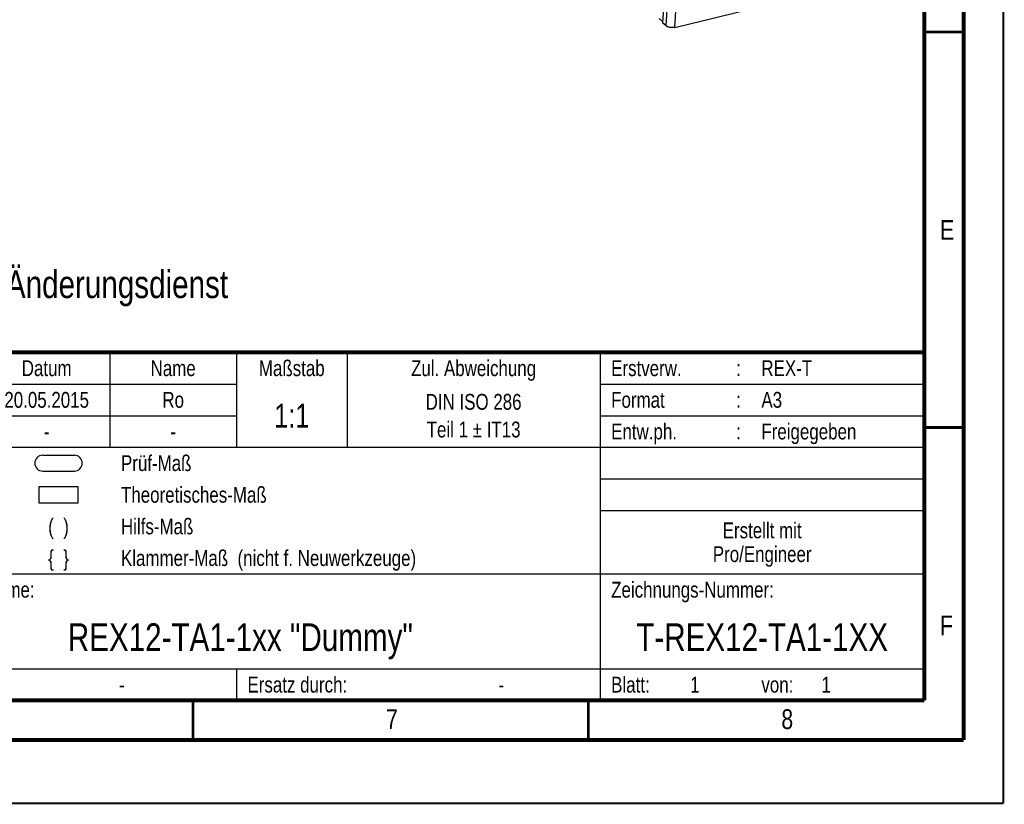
# Model space of a CAD drawing. Header units: millimetres. Extents: x 0 to 420, y 0 to 297.
# Tile 15 of 36: x 296 to 420, y 0 to 99. Entities that reach past the tile are written whole.
import ezdxf

# ---------------------------------------------------------------- set-up
doc = ezdxf.new("R2010")
doc.units = ezdxf.units.MM
doc.header["$LTSCALE"] = 23.1
doc.layers.get('0').update_dxf_attribs({"linetype": 'CONTINUOUS'})
for name, color, linetype in [('_NOTIZEN', 7, 'CONTINUOUS'), ('T-REX12-TA1-1XX_DXF_FORMAT', 7, 'CONTINUOUS'), ('T-REX12-TA1-1XX_DXF_TEXT', 7, 'CONTINUOUS'), ('T-REX12-TA1-DXF_CONTINUOUS_LINE', 7, 'CONTINUOUS')]:
    doc.layers.add(name, color=color, linetype=linetype)
doc.styles.get("Standard").update_dxf_attribs({"font": 'txt', "width": 0.8})

# ---------------------------------------------------------------- blocks, each defined once
blk = doc.blocks.new('PRUEF_BEMASSUNG_BL1', base_point=(300.5, 43))
at = {"layer": 'T-REX12-TA1-DXF_CONTINUOUS_LINE', "color": 7, "linetype": 'Continuous'}
for p, q in [((298.5, 44), (302.5, 44)), ((298.5, 42), (302.5, 42))]:
    blk.add_line(p, q, dxfattribs=at)
for centre, start, end in [((298.5, 43), 90, 270), ((302.5, 43), 270, 90)]:
    blk.add_arc(centre, 1, start, end, dxfattribs=at)
blk = doc.blocks.new('THEORETISCHE_BEMASSUNG_BL2', base_point=(300.5, 39))
at = {"layer": 'T-REX12-TA1-DXF_CONTINUOUS_LINE', "color": 7, "linetype": 'Continuous'}
for p, q in [((298, 40), (298, 38)), ((303, 40), (298, 40)), ((303, 38), (303, 40)), ((298, 38), (303, 38))]:
    blk.add_line(p, q, dxfattribs=at)
blk = doc.blocks.new('*T9')
at = {"color": 2, "linetype": 'Continuous'}
for p, q in [((0, 0), (185, 0)), ((0, 0), (0, -44)), ((11, 0), (11, -8)), ((21, 0), (21, -8)), ((37, 0), (37, -8)), ((53, 0), (53, -44)), ((66, 0), (66, -12)), ((82, 0), (82, -12)), ((98, 0), (98, -12)), ((112, 0), (112, -12)), ((144, 0), (144, -44)), ((185, 0), (185, -44)), ((0, -4), (98, -4)), ((144, -4), (185, -4)), ((0, -8), (98, -8)), ((144, -8), (185, -8)), ((53, -12), (185, -12)), ((69, -12), (69, -28)), ((144, -16), (185, -16)), ((144, -20), (185, -20)), ((0, -28), (185, -28)), ((53, -40), (185, -40)), ((98, -40), (98, -44)), ((0, -44), (185, -44))]:
    blk.add_line(p, q, dxfattribs=at)
at = {"layer": '_NOTIZEN', "color": 5, "linetype": 'Continuous'}
for s, insert, char_height, width, attachment_point, line_spacing_factor in [('k01', (5.5, -1), 2, 8.2857, 2, 0.9), ('22.04.2016', (29, -1), 2, 28.8571, 2, 0.9), ('Ro', (45, -1), 2, 6, 2, 0.9), ('Datum', (74, -1), 2, 15.3333, 2, 0.9), ('Name', (90, -1), 2, 12.5714, 2, 0.9), ('Maßstab', (105, -1), 2, 20.5714, 2, 0.9), ('Zul. Abweichung', (128, -1), 2, 42.6667, 2, 0.9), ('Erstverw.', (145.4, -1), 2, 25.1429, 1, 0.9), ('REX-T', (164.4, -1), 2, 15.7143, 1, 0.9), ('-', (16, -1), 2, 2.8571, 2, 0.9), (':', (161.5, -1), 2, 1.4286, 2, 0.9), ('Z-Index', (5.5, -5), 2, 20, 2, 0.9), ('ÄM-Nr.', (16, -5), 2, 17.7143, 2, 0.9), ('Ersteller', (54.4, -5), 2, 22.8571, 1, 0.9), ('20.05.2015', (74, -5), 2, 28.2857, 2, 0.9), ('A3', (164.4, -5), 2, 6.2857, 1, 0.9), ('Datum', (29, -5), 2, 15.3333, 2, 0.9), ('Name', (45, -5), 2, 12.5714, 2, 0.9), ('Ro', (90, -5), 2, 6, 2, 0.9), ('DIN ISO 286\\PTeil 1 \\Fgdt;{\\Fgdt;`}\\Ftxt; IT13', (128, -5.25), 2, 38.2381, 2, 1.05), ('Format', (145.4, -5), 2, 17.1429, 1, 0.9), (':', (161.5, -5), 2, 1.4286, 2, 0.9), ('1:1', (105, -6.5), 3, 9, 2, 0.9), ('Prüfer', (54.4, -9), 2, 16.2857, 1, 0.9), ('Entw.ph.', (145.4, -9), 2, 22.2857, 1, 0.9), (':', (161.5, -9), 2, 1.4286, 2, 0.9), ('Freigegeben', (164.4, -9), 2, 30.381, 1, 0.9), ('-', (74, -9), 2, 2.8571, 2, 0.9), ('-', (90, -9), 2, 2.8571, 2, 0.9), ('Prüf-Maß', (83.4, -13), 2, 23.4286, 1, 0.9), ('Theoretisches-Maß', (83.4, -17), 2, 48.381, 1, 0.9), ('(  )', (75.5, -21), 2, 9.7143, 2, 0.9), ('Hilfs-Maß', (83.4, -21), 2, 24.9524, 1, 0.9), ('Erstellt mit\\PPro/Engineer', (164.5, -21.5), 2, 33.4286, 2, 0.9), ('\\{  \\}', (75.5, -25), 2, 10.8571, 2, 0.9), ('Klammer-Maß  (nicht f. Neuwerkzeuge)', (83.4, -25), 2, 102.0952, 1, 0.9), ('Zeichnungs-Name:', (54.4, -29), 2, 44.6667, 1, 0.9), ('Zeichnungs-Nummer:', (145.4, -29), 2, 50.9524, 1, 0.9), ('REX12-TA1-1xx "Dummy"', (98.5, -34.25), 3.5, 109.1667, 2, 0.9), ('T-REX12-TA1-1XX', (164.5, -34.25), 3.5, 79, 2, 0.9), ('Ersatz für:', (54.4, -41), 2, 28.5714, 1, 0.9), ('Ersatz durch:', (99.4, -41), 2, 34.5714, 1, 0.9), ('Blatt:', (145.4, -41), 2, 14, 1, 0.9), ('1', (155.4, -41), 2, 2.2857, 1, 0.9), (' 1', (171.4, -41), 2, 5.4286, 1, 0.9), ('-', (83.5, -41), 2, 2.8571, 2, 0.9), ('-', (131.5, -41), 2, 2.8571, 2, 0.9), ('von:', (164.4, -41), 2, 10, 1, 0.9)]:
    blk.add_mtext(s, dxfattribs=dict(at, insert=insert, char_height=char_height, width=width, attachment_point=attachment_point, line_spacing_factor=line_spacing_factor))
at = {"layer": '_NOTIZEN', "color": 9, "linetype": 'Continuous', "insert": (1.4, -10.5), "char_height": 1.5, "width": 103.3571, "attachment_point": 1, "line_spacing_factor": 0.9}
blk.add_mtext('Weitergabe sowie Vervielfältigung dieses Doku-\\Pments, Verwertung und Mitteilung seines Inhaltes\\Psind verboten, soweit nicht ausdrücklich gestattet.\\PZuwiderhandlungen verpflichten zu Schadenersatz.\\PAlle Rechte für den Fall der Patent-, Gebrauchs-\\Pmuster- oder Geschmacksmustereintragung vorbe-\\Phalten.       Schutzvermerk nach DIN ISO 16016', dxfattribs=at)

msp = doc.modelspace()

# ---------------------------------------------------------------- linework, layer by layer
at = {"layer": 'T-REX12-TA1-1XX_DXF_FORMAT', "color": 9, "linetype": 'Continuous', "const_width": 0.25}
for points in [[(420, 0), (420, 297)], [(0, 0), (420, 0)]]:
    msp.add_lwpolyline(points, dxfattribs=at)
at = {"layer": 'T-REX12-TA1-1XX_DXF_FORMAT', "color": 7, "linetype": 'Continuous'}
for points, const_width in [([(415, 8), (415, 292)], 0.5), ([(410, 13), (410, 287)], 0.5), ([(410, 97.5), (415, 97.5)], 0.35), ([(225, 57), (410, 57)], 0.5), ([(410, 47.5), (415, 47.5)], 0.35), ([(20, 13), (410, 13)], 0.5), ([(317.5, 8), (317.5, 13)], 0.35), ([(367.5, 8), (367.5, 13)], 0.35), ([(15, 8), (415, 8)], 0.5)]:
    msp.add_lwpolyline(points, dxfattribs=dict(at, const_width=const_width))
at = {"layer": 'T-REX12-TA1-DXF_CONTINUOUS_LINE', "color": 7, "linetype": 'Continuous'}
for p, q in [((377.094, 101.9463), (376.8848, 98.6673)), ((378.4443, 98.0869), (387.5984, 100.3021)), ((376.8961, 98.845), (376.4897, 99.1915)), ((377.3481, 98.2724), (376.8848, 98.6673))]:
    msp.add_line(p, q, dxfattribs=at)
at = {"layer": 'T-REX12-TA1-DXF_CONTINUOUS_LINE', "color": 9, "linetype": 'Continuous'}
for p, q in [((377.3481, 98.2724), (377.5712, 101.7699)), ((378.4443, 98.0869), (378.6674, 101.5844))]:
    msp.add_line(p, q, dxfattribs=at)
at = {"layer": 'T-REX12-TA1-DXF_CONTINUOUS_LINE', "color": 7, "linetype": 'Continuous'}
msp.add_open_spline([(378.4443, 98.0869), (378.3977, 98.0756), (378.3003, 98.0584), (378.1497, 98.0477), (377.9946, 98.0516), (377.8409, 98.0699), (377.6945, 98.1019), (377.5606, 98.1464), (377.4444, 98.2018), (377.377, 98.2477), (377.3481, 98.2724)], degree=3, knots=[0, 0, 0, 0, 0.12556875, 0.25856511, 0.39522849, 0.531549, 0.66353961, 0.78750926, 0.9003661, 1, 1, 1, 1], dxfattribs=at)

# ---------------------------------------------------------------- block references
msp.add_blockref('*T9', (225, 57))
at = {"layer": 'T-REX12-TA1-DXF_CONTINUOUS_LINE', "color": 2, "linetype": 'Continuous'}
for name, p in [('PRUEF_BEMASSUNG_BL1', (300.5, 43)), ('THEORETISCHE_BEMASSUNG_BL2', (300.5, 39))]:
    msp.add_blockref(name, p, dxfattribs=at)

# ---------------------------------------------------------------- texts
at = {"layer": 'T-REX12-TA1-1XX_DXF_FORMAT', "color": 5, "linetype": 'Continuous', "char_height": 2.5, "attachment_point": 1, "line_spacing_factor": 0.9}
for s, insert, width in [('E', (412, 73.7288), 2.678571), ('F', (412, 23.7288), 2.678571), ('7', (341.9276, 11.8879), 2.946429), ('8', (391.9276, 11.8879), 2.946429)]:
    msp.add_mtext(s, dxfattribs=dict(at, insert=insert, width=width))
at = {"layer": 'T-REX12-TA1-1XX_DXF_TEXT', "color": 5, "linetype": 'Continuous', "insert": (225.7799, 67.3636), "char_height": 3.5, "width": 199.5, "attachment_point": 1, "line_spacing_factor": 0.9}
msp.add_mtext('Achtung: Zeichnung unterliegt nicht dem Änderungsdienst', dxfattribs=at)

doc.saveas('drawing.dxf')
